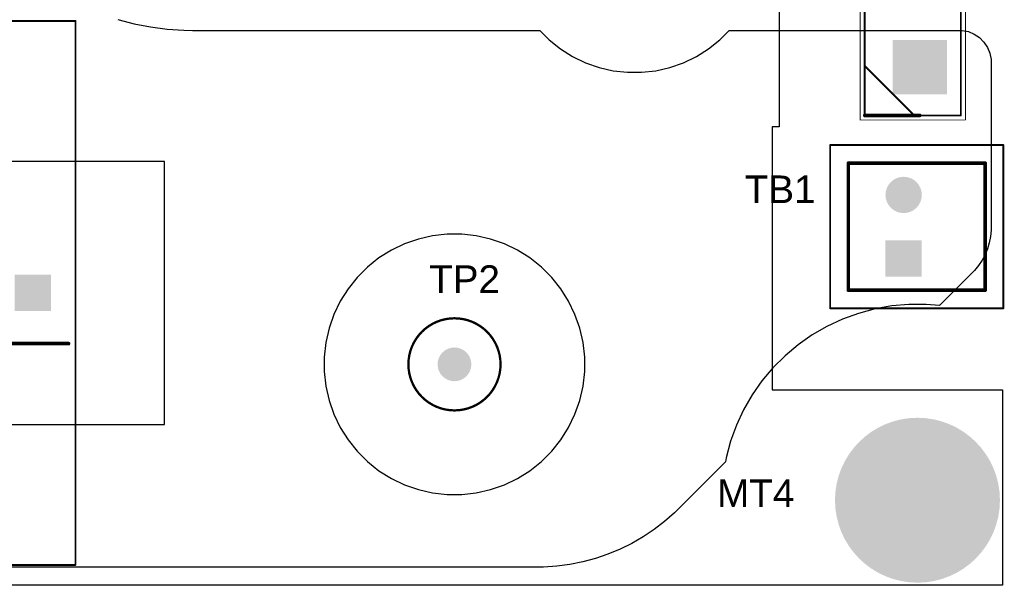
# Model space of a CAD drawing. Header units: millimetres. Extents: x 24 to 183, y 18 to 128.
# Tile 6 of 11: x 128 to 182, y 18 to 50. Entities that reach past the tile are written whole.
import ezdxf

# ---------------------------------------------------------------- set-up
doc = ezdxf.new("R2010")
doc.units = ezdxf.units.MM
for name, color, linetype in [('BottomLayer', 5, 'Continuous'), ('BottomSolder', 6, 'Continuous'), ('Mechanical13', 56, 'Continuous'), ('Mechanical15', 56, 'Continuous'), ('MultiLayer', 9, 'Continuous'), ('PadHoleLayer', 156, 'Continuous'), ('TopLayer', 1, 'Continuous'), ('TopOverlay', 2, 'Continuous'), ('TopSolder', 216, 'Continuous')]:
    doc.layers.add(name, color=color, linetype=linetype)
doc.styles.add('Arial', font='arial.ttf', dxfattribs={"height": 0.2})

# ---------------------------------------------------------------- blocks, each defined once
blk = doc.blocks.new('TO546P530X1586X2594_2P_11')
at = {"layer": 'BottomLayer'}
blk.add_hatch(color=5, dxfattribs=at).paths.add_polyline_path([(-1.395, 1.395), (1.395, 1.395), (1.395, -1.395), (-1.395, -1.395)])
h = blk.add_hatch(color=5, dxfattribs=at)
edge = h.paths.add_edge_path()
edge.add_arc((10.92, 0), 1.395, 0, 360)
at = {"layer": 'BottomSolder'}
blk.add_hatch(color=6, dxfattribs=at).paths.add_polyline_path([(-1.497, 1.497), (1.497, 1.497), (1.497, -1.497), (-1.497, -1.497)])
h = blk.add_hatch(color=6, dxfattribs=at)
edge = h.paths.add_edge_path()
edge.add_arc((10.92, 0), 1.497, 0, 360)
at = {"layer": 'MultiLayer'}
blk.add_hatch(color=9, dxfattribs=at).paths.add_polyline_path([(-1.395, 1.395), (1.395, 1.395), (1.395, -1.395), (-1.395, -1.395)])
h = blk.add_hatch(color=9, dxfattribs=at)
edge = h.paths.add_edge_path()
edge.add_arc((10.92, 0), 1.395, 0, 360)
at = {"layer": 'PadHoleLayer'}
h = blk.add_hatch(color=156, dxfattribs=at)
edge = h.paths.add_edge_path()
edge.add_arc((0, 0), 0.93, 0, 360)
h = blk.add_hatch(color=156, dxfattribs=at)
edge = h.paths.add_edge_path()
edge.add_arc((10.92, 0), 0.93, 0, 360)
at = {"layer": 'TopLayer'}
blk.add_hatch(color=1, dxfattribs=at).paths.add_polyline_path([(-1.395, 1.395), (1.395, 1.395), (1.395, -1.395), (-1.395, -1.395)])
h = blk.add_hatch(color=1, dxfattribs=at)
edge = h.paths.add_edge_path()
edge.add_arc((10.92, 0), 1.395, 0, 360)
at = {"layer": 'TopSolder'}
blk.add_hatch(color=216, dxfattribs=at).paths.add_polyline_path([(-1.497, 1.497), (1.497, 1.497), (1.497, -1.497), (-1.497, -1.497)])
h = blk.add_hatch(color=216, dxfattribs=at)
edge = h.paths.add_edge_path()
edge.add_arc((10.92, 0), 1.497, 0, 360)
at = {"layer": 'Mechanical13', "const_width": 0.1}
for points in [[(0.07, 3.035), (-2.66, 0.305)], [(-2.66, 3.035), (-2.66, -2.265)], [(-2.66, 3.035), (13.58, 3.035)], [(13.58, 3.035), (13.58, -2.265)], [(-2.66, -2.265), (13.58, -2.265)]]:
    blk.add_lwpolyline(points, dxfattribs=at)
at = {"layer": 'Mechanical13', "const_width": 0.05}
for points in [[(-2.685, 3.035, 1), (-2.635, 3.035, 1)], [(-2.685, 3.035, 1), (-2.635, 3.035, 1)], [(0.045, 3.035, 1), (0.095, 3.035, 1)], [(13.555, 3.035, 1), (13.605, 3.035, 1)], [(13.555, 3.035, 1), (13.605, 3.035, 1)], [(-2.685, 0.305, 1), (-2.635, 0.305, 1)], [(-2.685, -2.265, 1), (-2.635, -2.265, 1)], [(-2.685, -2.265, 1), (-2.635, -2.265, 1)], [(13.555, -2.265, 1), (13.605, -2.265, 1)], [(13.555, -2.265, 1), (13.605, -2.265, 1)]]:
    blk.add_lwpolyline(points, format="xyb", close=True, dxfattribs=at)
at = {"layer": 'Mechanical15', "const_width": 0.05}
for points in [[(-2.91, 3.285), (-2.91, -2.515)], [(-2.91, 3.285), (13.83, 3.285)], [(13.83, 3.285), (13.83, -2.515)], [(-2.91, -2.515), (13.83, -2.515)]]:
    blk.add_lwpolyline(points, dxfattribs=at)
at = {"layer": 'Mechanical15', "const_width": 0.025}
for points in [[(-2.922, 3.285, 1), (-2.897, 3.285, 1)], [(-2.922, 3.285, 1), (-2.897, 3.285, 1)], [(13.818, 3.285, 1), (13.842, 3.285, 1)], [(13.818, 3.285, 1), (13.842, 3.285, 1)], [(-2.922, -2.515, 1), (-2.897, -2.515, 1)], [(-2.922, -2.515, 1), (-2.897, -2.515, 1)], [(13.818, -2.515, 1), (13.842, -2.515, 1)], [(13.818, -2.515, 1), (13.842, -2.515, 1)]]:
    blk.add_lwpolyline(points, format="xyb", close=True, dxfattribs=at)
at = {"layer": 'TopOverlay', "const_width": 0.2}
blk.add_lwpolyline([(-2.66, 3.035), (-2.66, 0)], dxfattribs=at)
at = {"layer": 'TopOverlay', "const_width": 0.1}
for points in [[(-2.71, 3.035, 1), (-2.61, 3.035, 1)], [(-2.71, 0, 1), (-2.61, 0, 1)]]:
    blk.add_lwpolyline(points, format="xyb", close=True, dxfattribs=at)
blk = doc.blocks.new('MTHOLE_239____12')
at = {"layer": 'BottomLayer'}
h = blk.add_hatch(color=5, dxfattribs=at)
edge = h.paths.add_edge_path()
edge.add_arc((0, 0), 4.445, 0, 360)
at = {"layer": 'BottomSolder'}
h = blk.add_hatch(color=6, dxfattribs=at)
edge = h.paths.add_edge_path()
edge.add_arc((0, 0), 4.547, 0, 360)
at = {"layer": 'MultiLayer'}
h = blk.add_hatch(color=9, dxfattribs=at)
edge = h.paths.add_edge_path()
edge.add_arc((0, 0), 4.445, 0, 360)
at = {"layer": 'PadHoleLayer'}
h = blk.add_hatch(color=156, dxfattribs=at)
edge = h.paths.add_edge_path()
edge.add_arc((0, 0), 3.035, 0, 360)
at = {"layer": 'TopLayer'}
h = blk.add_hatch(color=1, dxfattribs=at)
edge = h.paths.add_edge_path()
edge.add_arc((0, 0), 4.445, 0, 360)
at = {"layer": 'TopSolder'}
h = blk.add_hatch(color=216, dxfattribs=at)
edge = h.paths.add_edge_path()
edge.add_arc((0, 0), 4.547, 0, 360)
blk = doc.blocks.new('5261_23')
at = {"layer": 'BottomLayer'}
h = blk.add_hatch(color=5, dxfattribs=at)
edge = h.paths.add_edge_path()
edge.add_arc((0, 0), 0.83, 0, 360)
at = {"layer": 'BottomSolder'}
h = blk.add_hatch(color=6, dxfattribs=at)
edge = h.paths.add_edge_path()
edge.add_arc((0, 0), 0.9316, 0, 360)
at = {"layer": 'MultiLayer'}
h = blk.add_hatch(color=9, dxfattribs=at)
edge = h.paths.add_edge_path()
edge.add_arc((0, 0), 0.83, 0, 360)
at = {"layer": 'PadHoleLayer'}
h = blk.add_hatch(color=156, dxfattribs=at)
edge = h.paths.add_edge_path()
edge.add_arc((0, 0), 0.53, 0, 360)
at = {"layer": 'TopLayer'}
h = blk.add_hatch(color=1, dxfattribs=at)
edge = h.paths.add_edge_path()
edge.add_arc((0, 0), 0.83, 0, 360)
at = {"layer": 'TopSolder'}
h = blk.add_hatch(color=216, dxfattribs=at)
edge = h.paths.add_edge_path()
edge.add_arc((0, 0), 0.9316, 0, 360)
at = {"layer": 'Mechanical15'}
for points, const_width in [([(2.54, 0, 1), (-2.54, 0, 1)], 0.127), ([(-2.57175, 0, 1), (-2.50825, 0, 1)], 0.0635), ([(2.50825, 0, 1), (2.57175, 0, 1)], 0.0635)]:
    blk.add_lwpolyline(points, format="xyb", close=True, dxfattribs=dict(at, const_width=const_width))
blk = doc.blocks.new('1984617_36')
at = {"layer": 'BottomLayer'}
blk.add_hatch(color=5, dxfattribs=at).paths.add_polyline_path([(-0.9, 0.9), (0.9, 0.9), (0.9, -0.9), (-0.9, -0.9)])
h = blk.add_hatch(color=5, dxfattribs=at)
edge = h.paths.add_edge_path()
edge.add_arc((3.5, 0), 0.9, 0, 360)
at = {"layer": 'BottomSolder'}
blk.add_hatch(color=6, dxfattribs=at).paths.add_polyline_path([(-1.002, 1.002), (1.002, 1.002), (1.002, -1.002), (-1.002, -1.002)])
h = blk.add_hatch(color=6, dxfattribs=at)
edge = h.paths.add_edge_path()
edge.add_arc((3.5, 0), 1.002, 0, 360)
at = {"layer": 'MultiLayer'}
blk.add_hatch(color=9, dxfattribs=at).paths.add_polyline_path([(-0.9, 0.9), (0.9, 0.9), (0.9, -0.9), (-0.9, -0.9)])
h = blk.add_hatch(color=9, dxfattribs=at)
edge = h.paths.add_edge_path()
edge.add_arc((3.5, 0), 0.9, 0, 360)
at = {"layer": 'PadHoleLayer'}
h = blk.add_hatch(color=156, dxfattribs=at)
edge = h.paths.add_edge_path()
edge.add_arc((0, 0), 0.6, 0, 360)
h = blk.add_hatch(color=156, dxfattribs=at)
edge = h.paths.add_edge_path()
edge.add_arc((3.5, 0), 0.6, 0, 360)
at = {"layer": 'TopLayer'}
blk.add_hatch(color=1, dxfattribs=at).paths.add_polyline_path([(-0.9, 0.9), (0.9, 0.9), (0.9, -0.9), (-0.9, -0.9)])
h = blk.add_hatch(color=1, dxfattribs=at)
edge = h.paths.add_edge_path()
edge.add_arc((3.5, 0), 0.9, 0, 360)
at = {"layer": 'TopSolder'}
blk.add_hatch(color=216, dxfattribs=at).paths.add_polyline_path([(-1.002, 1.002), (1.002, 1.002), (1.002, -1.002), (-1.002, -1.002)])
h = blk.add_hatch(color=216, dxfattribs=at)
edge = h.paths.add_edge_path()
edge.add_arc((3.5, 0), 1.002, 0, 360)
at = {"layer": 'Mechanical13', "const_width": 0.2}
for points in [[(-1.75, 3.05), (5.25, 3.05)], [(-1.75, 3.05), (-1.75, -4.5)], [(5.25, 3.05), (5.25, -4.5)], [(-1.75, -4.5), (5.25, -4.5)]]:
    blk.add_lwpolyline(points, dxfattribs=at)
at = {"layer": 'Mechanical13', "const_width": 0.1}
for points in [[(-1.8, 3.05, 1), (-1.7, 3.05, 1)], [(-1.8, 3.05, 1), (-1.7, 3.05, 1)], [(5.2, 3.05, 1), (5.3, 3.05, 1)], [(5.2, 3.05, 1), (5.3, 3.05, 1)], [(-1.8, -4.5, 1), (-1.7, -4.5, 1)], [(-1.8, -4.5, 1), (-1.7, -4.5, 1)], [(5.2, -4.5, 1), (5.3, -4.5, 1)], [(5.2, -4.5, 1), (5.3, -4.5, 1)]]:
    blk.add_lwpolyline(points, format="xyb", close=True, dxfattribs=at)
at = {"layer": 'Mechanical15', "const_width": 0.1}
for points in [[(-2.75, 4.05), (6.25, 4.05)], [(-2.75, 4.05), (-2.75, -5.5)], [(6.25, 4.05), (6.25, -5.5)], [(-2.75, -5.5), (6.25, -5.5)]]:
    blk.add_lwpolyline(points, dxfattribs=at)
at = {"layer": 'Mechanical15', "const_width": 0.05}
for points in [[(-2.775, 4.05, 1), (-2.725, 4.05, 1)], [(-2.775, 4.05, 1), (-2.725, 4.05, 1)], [(6.225, 4.05, 1), (6.275, 4.05, 1)], [(6.225, 4.05, 1), (6.275, 4.05, 1)], [(-2.775, -5.5, 1), (-2.725, -5.5, 1)], [(-2.775, -5.5, 1), (-2.725, -5.5, 1)], [(6.225, -5.5, 1), (6.275, -5.5, 1)], [(6.225, -5.5, 1), (6.275, -5.5, 1)]]:
    blk.add_lwpolyline(points, format="xyb", close=True, dxfattribs=at)
at = {"layer": 'TopOverlay', "const_width": 0.1}
for points in [[(-1.75, 3.05), (5.25, 3.05)], [(-1.75, 3.05), (-1.75, -4.5)], [(5.25, 3.05), (5.25, -4.5)], [(-1.75, -4.5), (5.25, -4.5)]]:
    blk.add_lwpolyline(points, dxfattribs=at)
at = {"layer": 'TopOverlay', "const_width": 0.05}
for points in [[(-1.775, 3.05, 1), (-1.725, 3.05, 1)], [(-1.775, 3.05, 1), (-1.725, 3.05, 1)], [(5.225, 3.05, 1), (5.275, 3.05, 1)], [(5.225, 3.05, 1), (5.275, 3.05, 1)], [(-1.775, -4.5, 1), (-1.725, -4.5, 1)], [(-1.775, -4.5, 1), (-1.725, -4.5, 1)], [(5.225, -4.5, 1), (5.275, -4.5, 1)], [(5.225, -4.5, 1), (5.275, -4.5, 1)]]:
    blk.add_lwpolyline(points, format="xyb", close=True, dxfattribs=at)
blk = doc.blocks.new('MKP1839468134HQ_45')
at = {"layer": 'BottomLayer'}
blk.add_hatch(color=5, dxfattribs=at).paths.add_polyline_path([(1.818, 0.9), (3.618, 0.9), (3.618, -0.9), (1.818, -0.9)])
at = {"layer": 'BottomSolder'}
blk.add_hatch(color=6, dxfattribs=at).paths.add_polyline_path([(1.716, 1.002), (3.719, 1.002), (3.719, -1.002), (1.716, -1.002)])
at = {"layer": 'MultiLayer'}
blk.add_hatch(color=9, dxfattribs=at).paths.add_polyline_path([(1.818, 0.9), (3.618, 0.9), (3.618, -0.9), (1.818, -0.9)])
at = {"layer": 'PadHoleLayer'}
h = blk.add_hatch(color=156, dxfattribs=at)
edge = h.paths.add_edge_path()
edge.add_arc((2.718, 0), 0.6, 0, 360)
at = {"layer": 'TopLayer'}
blk.add_hatch(color=1, dxfattribs=at).paths.add_polyline_path([(1.818, 0.9), (3.618, 0.9), (3.618, -0.9), (1.818, -0.9)])
at = {"layer": 'TopSolder'}
blk.add_hatch(color=216, dxfattribs=at).paths.add_polyline_path([(1.716, 1.002), (3.719, 1.002), (3.719, -1.002), (1.716, -1.002)])
at = {"layer": 'Mechanical15', "const_width": 0.1}
for points in [[(0.372, 15), (0.372, -15)], [(76.191, 15), (0.372, 15)], [(76.191, -15), (0.372, -15)]]:
    blk.add_lwpolyline(points, dxfattribs=at)
at = {"layer": 'Mechanical15', "const_width": 0.05}
for points in [[(0.347, 15, 1), (0.397, 15, 1)], [(0.347, 15, 1), (0.397, 15, 1)], [(0.347, -15, 1), (0.397, -15, 1)], [(0.347, -15, 1), (0.397, -15, 1)]]:
    blk.add_lwpolyline(points, format="xyb", close=True, dxfattribs=at)
at = {"layer": 'TopOverlay', "const_width": 0.203}
blk.add_lwpolyline([(4.436, 2.794), (0.753, 2.794)], dxfattribs=at)
at = {"layer": 'TopOverlay', "const_width": 0.102}
blk.add_lwpolyline([(0.702, 2.794, 1), (0.804, 2.794, 1)], format="xyb", close=True, dxfattribs=at)

msp = doc.modelspace()

# ---------------------------------------------------------------- linework, layer by layer
at = {"layer": 'BottomLayer'}
for p, q in [((169.928, 54.737), (169.928, 43.699)), ((169.928, 43.699), (169.534, 43.699)), ((169.534, 43.699), (169.534, 40.356)), ((136.025, 41.794), (121.525, 41.794)), ((136.025, 27.294), (136.025, 41.794)), ((169.534, 40.356), (169.534, 39.542)), ((169.534, 39.542), (169.534, 29.199)), ((150.028, 37.517), (149.267, 37.251)), ((150.814, 37.697), (150.028, 37.517)), ((151.616, 37.787), (150.814, 37.697)), ((152.422, 37.787), (151.616, 37.787)), ((153.224, 37.697), (152.422, 37.787)), ((154.01, 37.517), (153.224, 37.697)), ((154.771, 37.251), (154.01, 37.517)), ((149.267, 37.251), (148.54, 36.901)), ((155.498, 36.901), (154.771, 37.251)), ((147.858, 36.472), (147.227, 35.969)), ((148.54, 36.901), (147.858, 36.472)), ((156.18, 36.472), (155.498, 36.901)), ((156.811, 35.969), (156.18, 36.472)), ((147.227, 35.969), (146.657, 35.399)), ((157.381, 35.399), (156.811, 35.969)), ((146.657, 35.399), (146.154, 34.768)), ((157.884, 34.768), (157.381, 35.399)), ((146.154, 34.768), (145.725, 34.086)), ((158.313, 34.086), (157.884, 34.768)), ((145.725, 34.086), (145.375, 33.359)), ((158.663, 33.359), (158.313, 34.086)), ((145.375, 33.359), (145.109, 32.598)), ((158.929, 32.598), (158.663, 33.359)), ((145.109, 32.598), (144.929, 31.812)), ((159.109, 31.812), (158.929, 32.598)), ((144.929, 31.812), (144.839, 31.01)), ((159.199, 31.01), (159.109, 31.812)), ((144.839, 31.01), (144.839, 30.204)), ((159.199, 30.204), (159.199, 31.01)), ((144.839, 30.204), (144.929, 29.402)), ((159.109, 29.402), (159.199, 30.204)), ((144.929, 29.402), (145.109, 28.616)), ((158.929, 28.616), (159.109, 29.402)), ((169.534, 29.199), (182.238, 29.199)), ((182.238, 29.199), (182.238, 18.422)), ((145.109, 28.616), (145.375, 27.855)), ((158.663, 27.855), (158.929, 28.616)), ((145.375, 27.855), (145.725, 27.128)), ((158.313, 27.128), (158.663, 27.855)), ((121.525, 27.294), (136.025, 27.294)), ((145.725, 27.128), (146.154, 26.446)), ((157.884, 26.446), (158.313, 27.128)), ((146.154, 26.446), (146.657, 25.815)), ((157.381, 25.815), (157.884, 26.446)), ((146.657, 25.815), (147.227, 25.245)), ((156.811, 25.245), (157.381, 25.815)), ((147.227, 25.245), (147.858, 24.742)), ((156.18, 24.742), (156.811, 25.245)), ((147.858, 24.742), (148.54, 24.313)), ((155.498, 24.313), (156.18, 24.742)), ((148.54, 24.313), (149.267, 23.963)), ((149.267, 23.963), (150.028, 23.697)), ((154.01, 23.697), (154.771, 23.963)), ((154.771, 23.963), (155.498, 24.313)), ((150.028, 23.697), (150.814, 23.517)), ((150.814, 23.517), (151.616, 23.427)), ((151.616, 23.427), (152.422, 23.427)), ((152.422, 23.427), (153.224, 23.517)), ((153.224, 23.517), (154.01, 23.697)), ((182.238, 18.422), (24.01, 18.422))]:
    msp.add_line(p, q, dxfattribs=at)
at = {"layer": 'TopLayer'}
for p, q in [((133.455, 49.632), (134.351, 49.392)), ((134.351, 49.392), (135.26, 49.211)), ((135.26, 49.211), (136.179, 49.09)), ((136.179, 49.09), (137.104, 49.03)), ((137.104, 49.03), (137.568, 49.022)), ((137.568, 49.022), (156.719, 49.022)), ((156.719, 49.022), (157.246, 48.495)), ((166.644, 48.495), (167.171, 49.022)), ((167.171, 49.022), (179.832, 49.022)), ((179.832, 49.022), (179.832, 49.022)), ((179.832, 49.022), (179.832, 49.022)), ((179.832, 49.022), (180.007, 49.022)), ((180.007, 49.022), (180.351, 48.954)), ((180.351, 48.954), (180.674, 48.82)), ((157.246, 48.495), (157.864, 48.002)), ((166.026, 48.002), (166.644, 48.495)), ((180.674, 48.82), (180.965, 48.625)), ((180.965, 48.625), (181.213, 48.377)), ((181.213, 48.377), (181.408, 48.086)), ((157.864, 48.002), (158.534, 47.581)), ((165.356, 47.581), (166.026, 48.002)), ((181.408, 48.086), (181.542, 47.763)), ((158.534, 47.581), (159.246, 47.238)), ((159.246, 47.238), (159.993, 46.977)), ((163.897, 46.977), (164.644, 47.238)), ((164.644, 47.238), (165.356, 47.581)), ((181.542, 47.763), (181.61, 47.419)), ((181.61, 47.419), (181.61, 47.244)), ((181.61, 47.244), (181.61, 38.183)), ((159.993, 46.977), (160.764, 46.801)), ((160.764, 46.801), (161.55, 46.712)), ((161.55, 46.712), (162.34, 46.712)), ((162.34, 46.712), (163.126, 46.801)), ((163.126, 46.801), (163.897, 46.977)), ((181.61, 38.008), (181.576, 37.658)), ((181.61, 38.183), (181.61, 38.183)), ((181.61, 38.183), (181.61, 38.008)), ((181.576, 37.658), (181.507, 37.314)), ((181.405, 36.978), (181.271, 36.653)), ((181.507, 37.314), (181.405, 36.978)), ((181.271, 36.653), (181.105, 36.344)), ((180.91, 36.052), (180.687, 35.78)), ((181.105, 36.344), (180.91, 36.052)), ((180.563, 35.656), (178.752, 33.845)), ((180.687, 35.78), (180.563, 35.656)), ((175.207, 33.663), (174.297, 33.419)), ((176.136, 33.827), (175.207, 33.663)), ((177.075, 33.909), (176.136, 33.827)), ((178.017, 33.909), (177.075, 33.909)), ((178.752, 33.845), (178.017, 33.909)), ((174.297, 33.419), (173.411, 33.097)), ((172.557, 32.698), (171.74, 32.227)), ((173.411, 33.097), (172.557, 32.698)), ((171.74, 32.227), (170.968, 31.686)), ((170.968, 31.686), (170.246, 31.08)), ((170.246, 31.08), (169.58, 30.414)), ((169.58, 30.414), (168.974, 29.692)), ((168.974, 29.692), (168.433, 28.92)), ((168.433, 28.92), (167.962, 28.103)), ((167.962, 28.103), (167.563, 27.249)), ((167.563, 27.249), (167.241, 26.363)), ((167.241, 26.363), (166.997, 25.453)), ((166.957, 25.225), (164.409, 22.677)), ((166.997, 25.453), (166.957, 25.225)), ((164.152, 22.42), (163.607, 21.942)), ((164.409, 22.677), (164.152, 22.42)), ((164.409, 22.677), (164.409, 22.677)), ((163.607, 21.942), (163.031, 21.5)), ((163.031, 21.5), (162.428, 21.097)), ((161.799, 20.734), (161.149, 20.413)), ((162.428, 21.097), (161.799, 20.734)), ((160.478, 20.136), (159.791, 19.902)), ((161.149, 20.413), (160.478, 20.136)), ((158.379, 19.573), (157.66, 19.478)), ((159.091, 19.715), (158.379, 19.573)), ((159.791, 19.902), (159.091, 19.715)), ((156.936, 19.431), (117.353, 19.431)), ((157.66, 19.478), (156.936, 19.431))]:
    msp.add_line(p, q, dxfattribs=at)

# ---------------------------------------------------------------- block references
for name, p, rotation in [('TO546P530X1586X2594_2P_11', (177.673, 46.992), 90), ('MKP1839468134HQ_45', (131.493, 34.544), 180), ('1984617_36', (176.784, 36.449), 90)]:
    msp.add_blockref(name, p, dxfattribs=dict(rotation=rotation))
for name, p in [('5261_23', (152.019, 30.607)), ('MTHOLE_239____12', (177.546, 23.114))]:
    msp.add_blockref(name, p)

# ---------------------------------------------------------------- texts
at = {"layer": 'TopOverlay', "style": 'Arial'}
for s, p in [('TB1', (168.022, 39.497)), ('TP2', (150.623, 34.544)), ('MT4', (166.498, 22.733))]:
    msp.add_text(s, height=1.524, dxfattribs=at).set_placement(p)

doc.saveas('drawing.dxf')
